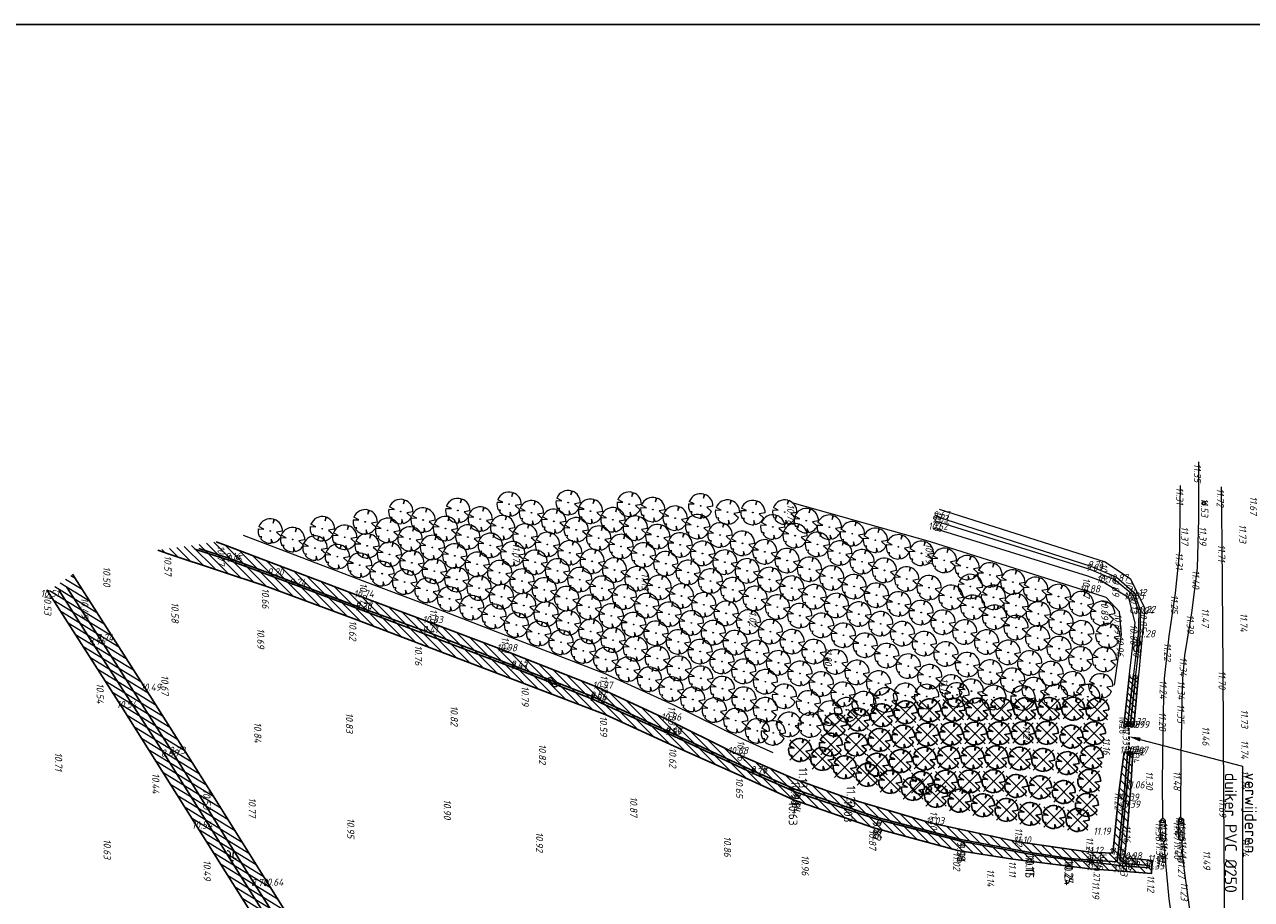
# Model space of a CAD drawing. Header units: metres. Extents: x 232614 to 233692, y 552964 to 554400.
# Tile 24 of 26: x 233177 to 233434, y 554218 to 554400. Entities that reach past the tile are written whole.
import ezdxf
from ezdxf import colors
from ezdxf.entities.mleader import LeaderData, LeaderLine
from ezdxf.math import Vec2, Vec3

# ---------------------------------------------------------------- set-up
doc = ezdxf.new("R2010")
doc.units = ezdxf.units.M
doc.linetypes.add('NLCS-HIDDEN', pattern=[4, 2, -2])
doc.layers.get('Defpoints').update_dxf_attribs({"color": 241})
for name, color, linetype, lineweight, true_color in [('B-WE-GR-BOOM_OP_BASIS_VAN_FOTO-S', 7, 'Continuous', 13, 0x165700), ('B-XX-AL-Hoogtecijfer-T', 7, 'Continuous', 18, 0xb8807a), ('T09_Insteek_sloot', 7, 'Continuous', 13, 0x164c00), ('T09_Insteek_sloot_OP_BASIS_VAN_FOTO-G', 7, 'Continuous', 13, 0x165700), ('V-Duikerhoogte BOB-T', 7, 'Continuous', 18, 0x0059b3), ('V-Q69_Duiker-S', 1, 'NLCS-HIDDEN', 35, 0xff0000), ('V-Waterpeilhoogte-T', 7, 'Continuous', 18, 0xb8807a), ('V-WE-GR-BOOM_OP_BASIS_VAN_FOTO-S', 7, 'Continuous', 25, 0x165700), ('V-WE-GW-WATERGANG_GREPPEL OPSCHONEN_WERK-A', 7, 'Continuous', 9, 0x00cc00), ('V-WE-GW-WATERGANG_INSTEEK-G', 7, 'CONTINUOUS-V', 25, 0x004c00)]:
    doc.layers.add(name, color=color, linetype=linetype, lineweight=lineweight, true_color=true_color)
for name, color, linetype, lineweight in [('Hoogtecijfer-T-UIT', 2, 'Continuous', 18), ('Q21_Lichtmast', 251, 'Continuous', 13), ('Q22_Paal VERVALLEN', 251, 'Continuous', 13), ('S05_Water', 144, 'Continuous', 13), ('T08_Kantbos', 210, 'Continuous', 13), ('V-S05_Water-S', 144, 'CONTINUOUS-V', 13), ('V-W11_Waterlijn-G', 144, 'CONTINUOUS-V', 25), ('V-WE-AL-T', 7, 'Continuous', 13), ('V-WE-GR-BOOM-G', 1, 'Continuous', 25), ('V-WE-GW-WATERGANG-WERK-A', 252, 'Continuous', 9), ('V01_Kantgeslverh', 251, 'Continuous', 13), ('V01_Kantgeslverh VERVALEN', 251, 'Continuous', 13), ('W11_Waterlijn', 142, 'Continuous', 13)]:
    doc.layers.add(name, color=color, linetype=linetype, lineweight=lineweight)
doc.styles.add('ISO', font='NLCS-ISO.ttf')
doc.styles.add('NLCS-ISO', font='NLCS-ISO.ttf', dxfattribs={"height": 1.8})
doc.styles.add('NLCS-ISO-ANNOTATIEF-T25', font='NLCS-ISO.ttf', dxfattribs={"height": 2.5})
doc.styles.get("Standard").update_dxf_attribs({"font": 'arial.ttf'})
doc.linetypes.add('CONTINUOUS-V', pattern='A,3.5,[24,NLCS.shx,S=0.5,R=0,X=0,Y=0],3.5', length=7)

# ---------------------------------------------------------------- blocks, each defined once
blk = doc.blocks.new('Q21_LICHTMAST')
at = {"color": 0}
for p, q in [((-0.5, 0.01), (-0.3, 0.01)), ((-0.35, 0.36), (-0.21, 0.22)), ((0.01, 0.5), (0.01, 0.3)), ((0.36, 0.35), (0.22, 0.21)), ((-0.22, -0.21), (-0.36, -0.35)), ((-0.01, -0.3), (-0.01, -0.5)), ((0.21, -0.22), (0.35, -0.36)), ((0.3, -0.01), (0.5, -0.01))]:
    blk.add_line(p, q, dxfattribs=at)
blk.add_circle((0, 0), 0.3, dxfattribs=at)
blk = doc.blocks.new('M02_GRONDSLAGPUNT')
blk.add_circle((0, 0), 0.5)
blk.add_attdef('1', (0.69, 0.6), '', height=1.3)
blk = doc.blocks.new('Q69_DUIKER_OPENING')
at = {"color": 0}
for p, q in [((-0.2, 0.34), (0, 0)), ((-0.2, -0.35), (0, 0)), ((0, 0), (0.52, 0)), ((1, 0), (1.5, 0)), ((1.9, 0), (2.3, 0))]:
    blk.add_line(p, q, dxfattribs=at)
blk = doc.blocks.new('S05')
for centre, start, end in [((-0.6, 0.04), 28.0726, 151.9276), ((0.6, 0.68), 208.0726, 331.9276), ((-0.6, -0.68), 28.0726, 151.9276), ((0.6, -0.04), 208.0726, 331.9276)]:
    blk.add_arc(centre, 0.68, start, end)
blk = doc.blocks.new('Q26_BOOM')
at = {"flags": 128}
for points in [[(-2.79, 0.5), (-1.48, 0.44), (-2.63, 1.05)], [(0.72, 2.74), (0.64, 1.8), (0.97, 2.66)], [(-2.19, -1.79), (-1.97, -1.36), (-2.47, -1.39)], [(0.56, -2.78), (0.24, -1.87), (0.2, -2.82)], [(2.83, -0.07), (1.44, -0.31), (2.53, -1.28)]]:
    blk.add_lwpolyline(points, dxfattribs=at)
blk.add_lwpolyline([(2.83, -0.07, 0.321944), (0.97, 2.66, 0.321944)], format="xyb", dxfattribs=at)
blk.add_circle((0, 0), 0.0844)
for start, end in [(169.749, 209.4302), (75.1844, 158.299), (219.2667, 274.1068), (281.3601, 333.2046)]:
    blk.add_arc((0, 0), 2.83, start, end)
blk = doc.blocks.new('V-SGR-BOOM_08')
at = {"ltscale": 20, "flags": 128}
for points in [[(-2.36, 0.43), (-1.25, 0.37), (-2.23, 0.89)], [(0.61, 2.32), (0.54, 1.53), (0.82, 2.25)], [(-1.86, -1.52), (-1.67, -1.15), (-2.09, -1.18)], [(0.47, -2.35), (0.2, -1.59), (0.17, -2.39)], [(2.4, -0.06), (1.22, -0.26), (2.14, -1.08)]]:
    blk.add_lwpolyline(points, dxfattribs=at)
blk.add_lwpolyline([(2.4, -0.06, 0.321944), (0.82, 2.25, 0.321944)], format="xyb", dxfattribs=at)
blk.add_circle((0, 0), 0.07)
at = {"ltscale": 20}
for start, end in [(169.749, 209.4302), (75.1844, 158.299), (219.2667, 274.1068), (281.3601, 333.2046)]:
    blk.add_arc((0, 0), 2.4, start, end, dxfattribs=at)
at = {"layer": 'V-WE-GR-BOOM-G'}
for p, q in [((-2.12, 2.12), (2.12, -2.12)), ((2.12, 2.12), (-2.12, -2.12))]:
    blk.add_line(p, q, dxfattribs=at)
blk = doc.blocks.new('Q22_PAAL')
at = {"color": 0}
blk.add_circle((0, 0), 0.3, dxfattribs=at)

msp = doc.modelspace()

# ---------------------------------------------------------------- hatches: boundary and pattern name
at = {"layer": 'V-WE-GW-WATERGANG-WERK-A'}
h = msp.add_hatch(dxfattribs=at)
h.set_pattern_fill('AGW-WERK_AANVULLEN-SO', color=256, scale=0.25, pattern_type=2)
h.set_pattern_definition([(315, (233138.5007, 553538.3838), (0.8838835, 0.8838835), [])])
h.paths.add_polyline_path([(233218.81, 554292.09), (233217.51, 554292.53), (233205.33, 554290.83), (233207.71, 554290.01), (233228.1, 554283.22), (233246.34, 554276.48), (233260.04, 554271.3), (233282.33, 554262.79), (233298.7, 554256.52), (233313.15, 554249.94), (233327.06, 554243.72), (233338.09, 554238.72), (233354.85, 554232.85), (233372.35, 554228.15), (233383.83, 554226.31), (233400, 554224.35), (233405.7, 554223.91), (233412.81, 554223.38), (233412.94, 554226.08), (233407.22, 554226.68), (233407.87, 554233.81), (233408.46, 554241.48), (233408.91, 554248.66), (233407.11, 554248.75), (233406.07, 554240.77), (233404.7, 554227.56), (233399.99, 554227.78), (233384.94, 554229.95), (233366.64, 554233.93), (233349.51, 554238.97), (233338.52, 554242.96), (233325.39, 554248.64), (233311.43, 554255.63), (233297.14, 554262.24), (233277.12, 554270.07), (233261.66, 554275.96), (233247.32, 554281.31)])
h = msp.add_hatch(dxfattribs=at)
h.set_pattern_fill('AGW-WERK_AANVULLEN-SO', color=256, scale=0.25, angle=13.5, pattern_type=2)
h.set_pattern_definition([(328.5, (233138.5007, 553538.3838), (0.6531232, 1.0658002), [])])
h.paths.add_polyline_path([(233319.85, 554155.87), (233310.48, 554154.37), (233297.07, 554153), (233273.5, 554149.25), (233262.42, 554166.57), (233259.92, 554171.98), (233254.14, 554180.19), (233242.39, 554198.71), (233228.38, 554221.17), (233202.79, 554261.82), (233187.51, 554285.8), (233182.4, 554282.19), (233197.77, 554258.22), (233213.51, 554233.06), (233231.96, 554203.81), (233243, 554186.99), (233254.22, 554169.27), (233260.97, 554158.2), (233269.32, 554145.32), (233272.1, 554143.13), (233274.69, 554143.39), (233276.93, 554145.31), (233285.39, 554147.19), (233290.01, 554147.56), (233319.78, 554151.04)])
at = {"layer": 'V-WE-GW-WATERGANG-WERK-A', "ltscale": 0.2}
h = msp.add_hatch(dxfattribs=at)
h.set_pattern_fill('AGW-WERK_AANVULLEN', color=256, scale=0.2, angle=90, style=0, pattern_type=2)
h.set_pattern_definition([(135, (0, 0), (-0.7071067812, -0.7071067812), [])])
edge = h.paths.add_edge_path()
edge.add_arc((233409.18, 554264.87), 0.948, 173.6723, 354.6568)
edge.add_line((233410.12, 554264.78), (233409.12, 554254.02))
edge.add_line((233409.12, 554254.02), (233407.03, 554254.07))
edge.add_line((233407.03, 554254.07), (233408.24, 554264.98))

# ---------------------------------------------------------------- linework, layer by layer
at = {"layer": 'Defpoints'}
msp.add_lwpolyline([(232867.83, 554400.49), (233536.33, 554400.49), (233536.33, 552964.49), (232867.83, 552964.49)], close=True, dxfattribs=at)
at = {"layer": 'T08_Kantbos'}
for points in [[(233405.06, 554262.68), (233406.56, 554273.23), (233406.12, 554277.96), (233403.34, 554280.95), (233398.83, 554282.37), (233366.66, 554292.53), (233337.77, 554300.73)], [(233223.13, 554293.98), (233248.55, 554284.28), (233263.04, 554278.88), (233277.92, 554273.08), (233298.63, 554265.07), (233312.87, 554258.59), (233327.39, 554251.44), (233333.71, 554248.61)]]:
    msp.add_lwpolyline(points, dxfattribs=at)
at = {"layer": 'T09_Insteek_sloot'}
for points in [[(233368.46, 554299.37), (233403.16, 554288.38), (233408.43, 554284.81), (233411.42, 554278.64), (233410.39, 554267.66)], [(233408.56, 554267.86), (233409.42, 554275.67), (233408.06, 554280.85), (233402.39, 554284.33), (233399.5, 554285.39), (233367.2, 554295.44)]]:
    msp.add_lwpolyline(points, dxfattribs=at)
at = {"layer": 'T09_Insteek_sloot', "flags": 128}
for points in [[(233408.24, 554264.98), (233408.38, 554266.24), (233408.56, 554267.86)], [(233410.39, 554267.66), (233410.24, 554266.05), (233410.12, 554264.78)]]:
    msp.add_lwpolyline(points, dxfattribs=at)
at = {"layer": 'T09_Insteek_sloot_OP_BASIS_VAN_FOTO-G'}
msp.add_lwpolyline([(233408.24, 554264.98, 1.008628), (233410.12, 554264.78)], format="xyb", dxfattribs=at)
at = {"layer": 'V-Q69_Duiker-S', "ltscale": 0.25}
msp.add_line((233408.05, 554251.94), (233408.07, 554251.11), dxfattribs=at)
at = {"layer": 'V-W11_Waterlijn-G', "flags": 128}
for points in [[(233213.91, 554291.18), (233220.12, 554289.13), (233228.99, 554285.88), (233247.38, 554278.93), (233261.33, 554273.84), (233279.85, 554266.62), (233296.41, 554260.15), (233312.12, 554252.92), (233329.89, 554244.61), (233338.71, 554240.81), (233355.57, 554235.05), (233373, 554230.46), (233387.5, 554227.74), (233395.75, 554226.49), (233400.34, 554226.14), (233405.63, 554225.77), (233407.04, 554238.88), (233407.83, 554248.32), (233408.32, 554248.36), (233407.28, 554237.4), (233406.23, 554226.18), (233407.3, 554225.43), (233412.42, 554225.01), (233412.35, 554224.55), (233406.78, 554224.94), (233399.83, 554225.77), (233395.67, 554226.18), (233387.43, 554227.37), (233372.98, 554230.09), (233355.41, 554234.66), (233338.56, 554240.35), (233329.68, 554244.22), (233311.9, 554252.55), (233296.26, 554259.69), (233279.69, 554266.25), (233247.26, 554278.59), (233233.61, 554283.74), (233220.36, 554288.66), (233213.06, 554291.04)], [(233186.24, 554283.17), (233193.34, 554272.19), (233208.38, 554248.65), (233225.55, 554221.06), (233236.11, 554204.55), (233254.02, 554176.48), (233264.74, 554159.33), (233272.83, 554145.74), (233272.18, 554145.32), (233263.45, 554158.67), (233252.45, 554176.03), (233234.66, 554203.65), (233206.78, 554248.1), (233191.66, 554271.45), (233184.74, 554282.41)], [(233409.06, 554264.89), (233407.84, 554254.69), (233408.42, 554254.65), (233409.54, 554264.74)]]:
    msp.add_lwpolyline(points, dxfattribs=at)
at = {"layer": 'V-WE-GW-WATERGANG_GREPPEL OPSCHONEN_WERK-A'}
msp.add_arc((233409.31, 554264.87), 0.245, 174.1645, 354.1645, dxfattribs=at)
at = {"layer": 'V-WE-GW-WATERGANG_INSTEEK-G', "flags": 128}
for points in [[(233217.51, 554292.53), (233218.81, 554292.09), (233247.32, 554281.31), (233261.66, 554275.96), (233277.12, 554270.07), (233297.14, 554262.24), (233311.43, 554255.63), (233325.39, 554248.64), (233338.52, 554242.96), (233349.51, 554238.97), (233366.64, 554233.93), (233384.94, 554229.95), (233399.99, 554227.78), (233404.7, 554227.56), (233406.07, 554240.77), (233407.11, 554248.75), (233408.91, 554248.66), (233408.46, 554241.48), (233407.87, 554233.81), (233407.25, 554227.04), (233407.55, 554226.64), (233412.94, 554226.08), (233412.81, 554223.38), (233405.7, 554223.91), (233400, 554224.35), (233383.83, 554226.31), (233372.35, 554228.15), (233354.85, 554232.85), (233338.09, 554238.72), (233327.06, 554243.72), (233313.15, 554249.94), (233298.7, 554256.52), (233282.33, 554262.79), (233260.04, 554271.3), (233246.34, 554276.48), (233228.1, 554283.22), (233207.71, 554290.01), (233205.33, 554290.83)], [(233187.51, 554285.8), (233190.44, 554281.23), (233202.79, 554261.82), (233215.86, 554241.2), (233228.38, 554221.17), (233242.39, 554198.71), (233254.14, 554180.19), (233259.92, 554171.98), (233262.42, 554166.57), (233273.5, 554149.25), (233297.07, 554153), (233310.48, 554154.37), (233319.85, 554155.87)], [(233319.78, 554151.04), (233316.93, 554150.71), (233290.01, 554147.56), (233285.39, 554147.19), (233276.93, 554145.31), (233274.69, 554143.39), (233272.1, 554143.13), (233271.05, 554143.95), (233269.32, 554145.32), (233260.97, 554158.2), (233254.22, 554169.27), (233243, 554186.99), (233231.96, 554203.81), (233213.51, 554233.06), (233197.77, 554258.22), (233182.62, 554281.81), (233182.18, 554282.56)], [(233410.12, 554264.78), (233409.12, 554254.02), (233407.03, 554254.07), (233408.24, 554264.98)]]:
    msp.add_lwpolyline(points, dxfattribs=at)
at = {"layer": 'V01_Kantgeslverh'}
for points in [[(233422.61, 554309.22), (233422.62, 554297.38), (233422.32, 554287.03), (233421.14, 554277.71), (233420.26, 554272.25)], [(233416.52, 554272.85), (233417.84, 554281.83), (233418.75, 554290.71), (233418.77, 554300.15), (233418.85, 554304.29)]]:
    msp.add_lwpolyline(points, dxfattribs=at)
at = {"layer": 'V01_Kantgeslverh VERVALEN'}
for points in [[(233428.47, 554169.25), (233428.36, 554182.98), (233428.11, 554211.56), (233427.91, 554239.45), (233427.74, 554266), (233427.57, 554292.34), (233427.4, 554304.05)], [(233422.32, 554287.03), (233421.14, 554277.71), (233419.71, 554268.82), (233419.26, 554263.95), (233419.15, 554259.01), (233418.93, 554247.7), (233418.86, 554235.63), (233418.88, 554235.14)], [(233415.2, 554234.97), (233415.08, 554242.58), (233415.33, 554257.39), (233415.49, 554264.06), (233416.52, 554272.85)], [(233415.36, 554229.96), (233414.72, 554230.43), (233414.61, 554234.43), (233415.2, 554234.97)], [(233415.2, 554234.97), (233415.65, 554234.46), (233415.71, 554230.45), (233415.36, 554229.96)], [(233419.13, 554230.1), (233418.5, 554230.6), (233418.42, 554234.61), (233418.88, 554235.14)], [(233418.88, 554235.14), (233419.46, 554234.66), (233419.54, 554230.65), (233419.13, 554230.1)], [(233417.44, 554211.33), (233416.53, 554218.08), (233415.36, 554229.96)], [(233419.13, 554230.1), (233419.3, 554226.6), (233419.88, 554221.9), (233421.28, 554211.79)]]:
    msp.add_lwpolyline(points, dxfattribs=at)
at = {"layer": 'W11_Waterlijn'}
for points in [[(233409.87, 554267.72), (233410.46, 554272.99), (233410.55, 554278.05), (233409.32, 554281.79), (233405.42, 554285.17), (233400.21, 554287.43), (233367.96, 554297.8)], [(233367.67, 554296.97), (233399.93, 554286.86), (233405.19, 554284.63), (233408.91, 554281.59), (233410.14, 554277.84), (233410.04, 554273.02), (233409.41, 554267.77)]]:
    msp.add_lwpolyline(points, dxfattribs=at)
at = {"layer": 'W11_Waterlijn', "flags": 128}
for points in [[(233409.41, 554267.77), (233409.22, 554266.16), (233409.06, 554264.89)], [(233409.55, 554264.84), (233409.87, 554267.72)]]:
    msp.add_lwpolyline(points, dxfattribs=at)

# ---------------------------------------------------------------- block references
at = {"layer": 'B-WE-GR-BOOM_OP_BASIS_VAN_FOTO-S', "xscale": 0.9, "yscale": 0.9}
for p in [(233278.66, 554300.41), (233291.01, 554300.74), (233303.75, 554300.42), (233318.67, 554300.06), (233256.04, 554298.89), (233267.96, 554299.09), (233283.33, 554298.63), (233295.68, 554298.95), (233308.68, 554299.28), (233313.35, 554297.5), (233324.27, 554298.77), (233329.58, 554298.67), (233336.22, 554298.77), (233239.67, 554295.29), (233248.63, 554296.73), (233253.31, 554294.95), (233260.71, 554297.11), (233265.38, 554295.32), (233272.64, 554297.31), (233277.31, 554295.52), (233288, 554296.84), (233292.68, 554295.08), (233300.35, 554297.17), (233305.03, 554295.41), (233318.03, 554295.74), (233333.73, 554295.66), (233340.72, 554296.98), (233345.53, 554295.62), (233228.8, 554294.82), (233233.47, 554293.03), (233244.34, 554293.51), (233257.98, 554293.17), (233270.06, 554293.56), (233281.99, 554293.76), (233297.37, 554293.33), (233309.71, 554293.66), (233322.71, 554293.99), (233338.39, 554293.84), (233350.34, 554294.25), (233355.15, 554292.89), (233238.14, 554291.25), (233249.02, 554291.72), (233253.69, 554289.94), (233262.65, 554291.38), (233274.74, 554291.82), (233279.43, 554290.07), (233286.67, 554292.02), (233291.36, 554290.27), (233302.05, 554291.59), (233306.73, 554289.81), (233314.4, 554291.92), (233319.07, 554290.14), (233327.4, 554292.25), (233332.07, 554290.47), (233343.05, 554292.03), (233347.71, 554290.22), (233359.96, 554291.52), (233364.77, 554290.16), (233242.81, 554289.47), (233247.48, 554287.68), (233258.37, 554288.18), (233267.33, 554289.62), (233272.01, 554287.87), (233284.1, 554288.29), (233296.03, 554288.49), (233311.39, 554288), (233323.73, 554288.32), (233336.73, 554288.65), (233352.37, 554288.41), (233369.55, 554288.69), (233252.16, 554285.92), (233263.05, 554286.43), (233267.74, 554284.69), (233276.7, 554286.13), (233288.76, 554286.48), (233293.42, 554284.66), (233300.69, 554286.68), (233305.35, 554284.86), (233316.05, 554286.18), (233328.39, 554286.51), (233333.05, 554284.7), (233341.39, 554286.84), (233346.05, 554285.03), (233357.04, 554286.61), (233361.7, 554284.8), (233374.32, 554287.18), (233379.08, 554285.67), (233256.85, 554284.18), (233261.53, 554282.43), (233272.41, 554282.91), (233281.37, 554284.35), (233286.03, 554282.54), (233298.08, 554282.85), (233310.01, 554283.05), (233320.71, 554284.37), (233325.37, 554282.56), (233337.71, 554282.89), (233350.71, 554283.22), (233366.36, 554283), (233383.85, 554284.17), (233388.62, 554282.66), (233266.21, 554280.65), (233277.07, 554281.09), (233290.69, 554280.72), (233302.74, 554281.05), (233314.67, 554281.25), (233330.03, 554280.76), (233342.37, 554281.09), (233355.38, 554281.42), (233360.04, 554279.61), (233370.93, 554280.98), (233393.39, 554281.15), (233398.15, 554279.65), (233270.87, 554278.84), (233275.53, 554277.02), (233281.73, 554279.28), (233286.39, 554277.47), (233295.35, 554278.91), (233300.01, 554277.1), (233307.41, 554279.24), (233312.07, 554277.44), (233319.33, 554279.44), (233324, 554277.64), (233334.69, 554278.95), (233339.36, 554277.15), (233347.04, 554279.28), (233351.7, 554277.48), (233364.7, 554277.81), (233375.49, 554278.91), (233402.6, 554277.63), (233280.19, 554275.21), (233291.05, 554275.66), (233304.67, 554275.3), (233316.73, 554275.63), (233328.66, 554275.83), (233343.93, 554275.13), (233356.27, 554275.46), (233369.27, 554275.79), (233380.04, 554276.84), (233384.54, 554274.67), (233284.85, 554273.41), (233295.71, 554273.86), (233300.38, 554272.05), (233309.34, 554273.49), (233321.3, 554273.61), (233333.23, 554273.81), (233348.48, 554273.06), (233360.82, 554273.39), (233373.82, 554273.72), (233389.03, 554272.47), (233403.69, 554272.97), (233289.51, 554271.6), (233294.17, 554269.8), (233305.04, 554270.25), (233314, 554271.69), (233318.57, 554269.67), (233325.85, 554271.54), (233330.4, 554269.47), (233337.78, 554271.74), (233342.33, 554269.67), (233353.03, 554270.99), (233365.37, 554271.32), (233378.38, 554271.64), (233382.88, 554269.48), (233393.52, 554270.26), (233298.84, 554267.99), (233309.61, 554268.23), (233323.12, 554267.6), (233334.91, 554267.31), (233346.84, 554267.51), (233357.54, 554268.83), (233369.88, 554269.15), (233374.37, 554266.95), (233387.37, 554267.28), (233398.04, 554268.12), (233402.99, 554268.02), (233303.41, 554265.97), (233314.16, 554266.16), (233327.67, 554265.53), (233339.4, 554265.1), (233351.33, 554265.3), (233362.03, 554266.62), (233366.51, 554264.41), (233379.11, 554265.37), (233391.86, 554265.07), (233307.96, 554263.9), (233312.51, 554261.83), (233318.71, 554264.08), (233323.22, 554261.92), (233332.18, 554263.37), (233343.89, 554262.89), (233355.82, 554263.09), (233371.03, 554262.27), (233383.82, 554263.68), (233388.3, 554261.71), (233396.38, 554262.93), (233402.21, 554262.5), (233317.02, 554259.67), (233327.71, 554259.72), (233336.16, 554260.34), (233348.4, 554260.75), (233357.28, 554259.56), (233361.42, 554260.51), (233365.86, 554260.29), (233372.22, 554260.62), (233375.21, 554261.38), (233379.91, 554260.08), (233385.96, 554260), (233392.82, 554260.24), (233399.5, 554260.24), (233321.51, 554257.46), (233332.2, 554257.51), (233341.16, 554258.95), (233345.67, 554256.81), (233349.12, 554257.52), (233352.75, 554258.81), (233325.99, 554255.25), (233337.12, 554254.45), (233341.55, 554254.34), (233330.51, 554253.11), (233333.83, 554252.7)]:
    msp.add_blockref('Q26_BOOM', p, dxfattribs=at)
at = {"layer": 'B-WE-GR-BOOM_OP_BASIS_VAN_FOTO-S', "xscale": 0.9, "yscale": 0.9, "rotation": 357.3154792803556}
for p in [(233374.99, 554283.24), (233379.81, 554280.98), (233384.5, 554279.25), (233389.19, 554277.52), (233393.88, 554275.79), (233398.23, 554273.57)]:
    msp.add_blockref('Q26_BOOM', p, dxfattribs=at)
at = {"layer": 'Q21_Lichtmast'}
msp.add_blockref('Q21_LICHTMAST', (233423.72, 554300.61), dxfattribs=at)
at = {"layer": 'Q22_Paal VERVALLEN'}
for p in [(233415.09, 554234.23), (233418.86, 554234.44)]:
    msp.add_blockref('Q22_PAAL', p, dxfattribs=at)
at = {"layer": 'S05_Water', "rotation": 265.250822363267}
msp.add_blockref('S05', (233409.8, 554270.88), dxfattribs=at)
at = {"layer": 'V-Duikerhoogte BOB-T'}
ref = msp.add_blockref('M02_GRONDSLAGPUNT', (233407.98, 554254.64), dxfattribs=dict(at, xscale=0.9, yscale=0.9, zscale=0.9, rotation=270))
ref.add_attrib('M02_GRONDSLAGPUNT', '10.28', (233406.1, 554256.19), dxfattribs={"layer": '0', "color": 0, "height": 1.35, "rotation": 270, "style": 'ISO'})
ref = msp.add_blockref('M02_GRONDSLAGPUNT', (233408.14, 554248.41), dxfattribs=dict(at, xscale=0.9, yscale=0.9, zscale=0.9, rotation=270))
ref.add_attrib('M02_GRONDSLAGPUNT', '10.34', (233408.93, 554250.11), dxfattribs={"layer": '0', "color": 0, "height": 1.35, "rotation": 270, "style": 'ISO'})
at = {"layer": 'V-Q69_Duiker-S'}
for p, rotation in [((233407.98, 554254.64), 271.5548893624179), ((233408.15, 554248.41), 91.55488936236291)]:
    msp.add_blockref('Q69_DUIKER_OPENING', p, dxfattribs=dict(at, rotation=rotation))
at = {"layer": 'V-S05_Water-S'}
for p, rotation in [((233287.75, 554263.27), 338.8930049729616), ((233220.75, 554227.26), 303.5764973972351)]:
    msp.add_blockref('S05', p, dxfattribs=dict(at, rotation=rotation))
at = {"layer": 'V-Waterpeilhoogte-T'}
ref = msp.add_blockref('M02_GRONDSLAGPUNT', (233400.19, 554225.92), dxfattribs=dict(at, xscale=0.9, yscale=0.9, zscale=0.9, rotation=270))
ref.add_attrib('M02_GRONDSLAGPUNT', '10.27', (233400.73, 554225.3), dxfattribs={"layer": '0', "color": 0, "height": 1.35, "rotation": 270, "style": 'ISO'})
at = {"layer": 'V-WE-GR-BOOM_OP_BASIS_VAN_FOTO-S'}
for p in [(233361.48, 554256.99), (233366.46, 554257.38), (233371.46, 554257.52), (233376.46, 554257.56), (233381.46, 554257.6), (233386.46, 554257.65), (233391.46, 554257.69), (233396.46, 554257.73), (233401.51, 554257.55), (233346.73, 554254.35), (233351.6, 554255.48), (233356.52, 554256.36), (233360.99, 554251.91), (233365.97, 554252.34), (233370.96, 554252.51), (233375.96, 554252.56), (233380.96, 554252.6), (233385.96, 554252.64), (233390.96, 554252.69), (233396.09, 554251.89), (233400.81, 554252.6), (233339.42, 554249.12), (233345.86, 554250.26), (233351.13, 554250.26), (233356.04, 554251.22), (233344.06, 554247.27), (233360.43, 554246.81), (233365.4, 554247.3), (233370.4, 554247.51), (233375.4, 554247.55), (233380.4, 554247.59), (233385.33, 554247.32), (233390.2, 554247.04), (233400.31, 554247.62), (233348.75, 554245.53), (233353.48, 554243.93), (233355.48, 554246.05), (233395.27, 554246.38), (233358.26, 554242.46), (233364.83, 554242.24), (233369.83, 554242.5), (233374.83, 554242.55), (233379.83, 554242.59), (233384.57, 554241.61), (233389.57, 554241.33), (233399.81, 554242.65), (233363.04, 554241), (233367.82, 554239.53), (233394.5, 554240.34), (233372.72, 554238.53), (233377.63, 554237.58), (233382.54, 554236.63), (233399.32, 554237.67), (233387.46, 554235.78), (233392.42, 554235.14), (233397.38, 554234.51)]:
    msp.add_blockref('V-SGR-BOOM_08', p, dxfattribs=at)

# ---------------------------------------------------------------- texts
at = {"layer": 'B-XX-AL-Hoogtecijfer-T', "style": 'NLCS-ISO', "oblique": 13.5}
for s, p in [('11.35', (233421.65, 554308.88)), ('11.31', (233417.97, 554303.94)), ('11.72', (233426.44, 554303.7)), ('11.53', (233423.15, 554301.65)), ('11.67', (233433.37, 554302.05)), ('10.78', (233336.73, 554300.37)), ('10.68', (233367.42, 554299.01)), ('10.77', (233217.78, 554291.74)), ('11.07', (233279.44, 554292.26)), ('10.79', (233365.61, 554292.19)), ('10.57', (233206.68, 554289.67)), ('10.82', (233402.12, 554288.02)), ('10.50', (233193.92, 554287.37)), ('11.13', (233306.35, 554286.03)), ('11.40', (233421.33, 554286.68)), ('10.66', (233227.06, 554282.85)), ('10.97', (233247.52, 554283.94)), ('10.67', (233398.47, 554285.02)), ('9.89', (233404.58, 554284.82)), ('10.91', (233407.48, 554284.47)), ('10.53', (233181.59, 554281.47)), ('10.49', (233189.35, 554280.89)), ('10.89', (233402.29, 554280.59)), ('10.13', (233408.37, 554281.44)), ('10.58', (233208.17, 554279.92)), ('11.01', (233262.16, 554278.53)), ('11.02', (233328.84, 554278.72)), ('10.89', (233405.07, 554277.61)), ('10.85', (233410.38, 554278.29)), ('11.47', (233423.3, 554278.71)), ('10.62', (233245.3, 554276.11)), ('10.86', (233408.38, 554275.3)), ('10.69', (233226.08, 554274.48)), ('11.11', (233277.13, 554272.73)), ('10.96', (233405.51, 554272.87)), ('10.30', (233409.01, 554272.67)), ('10.76', (233258.99, 554270.94)), ('11.00', (233344.59, 554270.55)), ('11.22', (233415.42, 554271.51)), ('11.34', (233418.71, 554268.47)), ('10.67', (233206.06, 554264.72)), ('11.17', (233297.76, 554264.72)), ('11.70', (233426.79, 554265.65)), ('10.54', (233192.54, 554263.04)), ('10.79', (233281.28, 554262.45)), ('11.11', (233368.8, 554264.06)), ('10.82', (233266.47, 554258.34)), ('11.03', (233311.92, 554258.24)), ('11.28', (233414.36, 554257.02)), ('11.35', (233418.19, 554258.66)), ('10.84', (233225.45, 554254.9)), ('10.83', (233244.58, 554256.87)), ('10.59', (233297.65, 554256.18)), ('10.33', (233406.81, 554254.34)), ('11.24', (233385.96, 554254.24)), ('11.16', (233402.68, 554251.76)), ('11.46', (233423.42, 554254.03)), ('10.82', (233284.88, 554250.36)), ('10.62', (233312.11, 554249.57)), ('10.96', (233326.35, 554251.08)), ('11.74', (233431.52, 554251.17)), ('10.71', (233183.86, 554248.59)), ('10.44', (233204.17, 554244.28)), ('11.30', (233411.62, 554244.68)), ('11.48', (233417.42, 554244.73)), ('10.65', (233326.02, 554243.36)), ('10.53', (233214.83, 554240.86)), ('10.77', (233224.3, 554239.17)), ('10.87', (233303.94, 554239.37)), ('11.22', (233405.11, 554240.42)), ('11.69', (233426.94, 554239.09)), ('10.95', (233244.87, 554234.9)), ('11.20', (233366.59, 554236.34)), ('10.87', (233353.82, 554232.49)), ('11.32', (233384.36, 554232.88)), ('11.16', (233406.98, 554233.44)), ('10.63', (233194.02, 554230.52)), ('10.86', (233323.53, 554231.09)), ('11.27', (233399.17, 554230.98)), ('11.33', (233414.4, 554229.61)), ('11.38', (233418.16, 554229.74)), ('11.74', (233431.7, 554230.77)), ('10.49', (233214.88, 554226.13)), ('10.96', (233339.76, 554227.17)), ('11.02', (233371.39, 554227.8)), ('11.03', (233406.3, 554226.69)), ('11.49', (233423.62, 554228.17)), ('11.14', (233378.47, 554224.26)), ('11.11', (233383.03, 554225.96)), ('11.19', (233400.43, 554221.7)), ('11.12', (233411.93, 554223.03)), ('11.23', (233418.92, 554221.55))]:
    msp.add_text(s, height=1.5, rotation=270, dxfattribs=at).set_placement(p)
at = {"layer": 'Hoogtecijfer-T-UIT', "style": 'NLCS-ISO', "oblique": 13.5}
for s, p in [('9.63', (233366.85, 554296.61)), ('9.67', (233367.14, 554297.44)), ('10.62', (233366.16, 554295.07)), ('9.16', (233219.36, 554288.77)), ('9.15', (233219.6, 554288.32)), ('9.69', (233399.09, 554286.5)), ('9.71', (233399.47, 554287.09)), ('9.20', (233228.17, 554285.54)), ('9.24', (233232.75, 554283.4)), ('10.74', (233401.32, 554283.98)), ('9.87', (233404.37, 554284.28)), ('10.51', (233180.85, 554281.04)), ('10.74', (233246.25, 554280.96)), ('10.88', (233397.79, 554282.01)), ('10.12', (233407.95, 554281.24)), ('9.30', (233246.44, 554278.25)), ('9.28', (233246.55, 554278.58)), ('10.85', (233407.01, 554280.5)), ('10.24', (233409.07, 554277.49)), ('10.22', (233409.51, 554277.7)), ('9.41', (233260.55, 554273.5)), ('10.83', (233260.63, 554275.6)), ('8.76', (233190.82, 554271.08)), ('8.74', (233192.48, 554271.83)), ('10.28', (233409.42, 554272.63)), ('10.98', (233276.08, 554269.72)), ('9.43', (233278.83, 554265.91)), ('9.47', (233278.99, 554266.28)), ('10.49', (233201.7, 554261.48)), ('10.97', (233296.11, 554261.9)), ('10.54', (233196.7, 554257.88)), ('9.54', (233295.4, 554259.35)), ('9.54', (233295.55, 554259.81)), ('10.86', (233310.38, 554255.26)), ('10.88', (233405.98, 554253.7)), ('10.32', (233407.38, 554254.3)), ('10.99', (233408.07, 554253.68)), ('9.59', (233311.07, 554252.21)), ('9.62', (233311.29, 554252.56)), ('8.68', (233205.94, 554247.73)), ('8.73', (233207.56, 554248.29)), ('10.68', (233324.34, 554248.27)), ('11.03', (233406.15, 554248.4)), ('10.49', (233406.74, 554247.97)), ('10.42', (233407.24, 554248.01)), ('10.97', (233407.88, 554248.32)), ('9.77', (233328.86, 554243.88)), ('9.78', (233329.05, 554244.26)), ('11.06', (233407.49, 554241.11)), ('10.39', (233405.99, 554238.54)), ('10.39', (233406.23, 554237.06)), ('10.54', (233212.44, 554232.72)), ('11.03', (233365.69, 554233.58)), ('11.10', (233384.07, 554229.6)), ('11.19', (233400.65, 554231.43)), ('11.12', (233399.11, 554227.43)), ('11.16', (233403.81, 554227.19)), ('10.16', (233398.86, 554225.4)), ('10.15', (233399.37, 554225.8)), ('10.17', (233404.68, 554225.42)), ('10.29', (233405.18, 554225.84)), ('10.30', (233405.75, 554224.59)), ('10.26', (233406.25, 554225.06)), ('10.98', (233406.51, 554226.29)), ('10.34', (233411.35, 554224.66)), ('11.06', (233411.97, 554225.71)), ('11.16', (233399.11, 554223.99)), ('11.09', (233404.73, 554223.57)), ('10.35', (233411.31, 554224.21)), ('8.70', (233224.72, 554220.7)), ('10.64', (233227.31, 554220.8))]:
    msp.add_text(s, height=1.5, dxfattribs=at).set_placement(p)
for s, p in [('11.37', (233418.99, 554295.76)), ('11.39', (233422.79, 554295.76)), ('11.73', (233431.1, 554296.19)), ('11.31', (233417.87, 554290.36)), ('11.71', (233426.7, 554291.99)), ('11.25', (233416.87, 554281.49)), ('11.39', (233420.17, 554277.37)), ('11.74', (233431.32, 554277.71)), ('11.24', (233414.5, 554263.71)), ('11.34', (233418.27, 554263.6)), ('11.73', (233431.49, 554257.56)), ('11.74', (233431.6, 554244.84)), ('10.90', (233265.03, 554238.8)), ('11.38', (233413.65, 554234.07)), ('11.38', (233414.23, 554234.61)), ('11.42', (233414.65, 554234.11)), ('11.47', (233417.43, 554234.26)), ('11.45', (233417.88, 554234.8)), ('11.39', (233417.89, 554235.29)), ('11.48', (233418.45, 554234.3)), ('10.92', (233284.27, 554231.99)), ('11.34', (233413.72, 554230.08)), ('11.34', (233414.72, 554230.1)), ('11.40', (233417.51, 554230.25)), ('11.41', (233418.63, 554230.3)), ('11.27', (233418.34, 554226.25))]:
    msp.add_text(s, height=1.5, rotation=270, dxfattribs=at).set_placement(p)
at = {"layer": 'Hoogtecijfer-T-UIT', "style": 'NLCS-ISO'}
for s, p in [('11.13', (233339.15, 554245.43)), ('10.90', (233337.49, 554242.62)), ('11.22', (233349.16, 554241.68)), ('9.84', (233337.7, 554239.99)), ('9.84', (233337.85, 554240.46)), ('10.63', (233337.06, 554238.35)), ('11.03', (233348.56, 554238.62)), ('9.82', (233354.59, 554234.31)), ('9.86', (233354.73, 554234.69)), ('9.96', (233372.14, 554229.73)), ('9.98', (233372.17, 554230.11)), ('10.15', (233386.47, 554227.03)), ('10.17', (233386.55, 554227.39)), ('10.24', (233394.6, 554225.83)), ('10.25', (233394.71, 554226.15))]:
    msp.add_text(s, height=1.8, rotation=270, dxfattribs=at).set_placement(p)

# ---------------------------------------------------------------- leaders
at = {"layer": 'V-WE-AL-T'}
ml = msp.add_multileader_mtext('Standard', dxfattribs=at)
ml.set_content('verwijderen\\Pduiker PVC %%C250', color=256, style='NLCS-ISO-ANNOTATIEF-T25')
ml.set_leader_properties(color=256, linetype='ByLayer', lineweight=13)
ml.build(insert=Vec2(0, 0))
ml.multileader.update_dxf_attribs({"text_left_attachment_type": 6, "text_right_attachment_type": 6, "dogleg_length": 0.5, "arrow_head_size": 2.5})
ctx = ml.context
ctx.base_point, ctx.char_height, ctx.arrow_head_size, ctx.landing_gap_size, ctx.plane_origin, ctx.plane_x_axis, ctx.plane_y_axis = Vec3(233431.79, 554245.25), 2.5, 2.5, 0.9, Vec3(233431.92, 554285.4), Vec3(0, -1), Vec3(1, 0)
ctx.left_attachment, ctx.right_attachment = 6, 6
notes = []
notes.append((ctx, [(1, (1, 1, 0), (233431.79, 554245.75), (0, -1), 0.5, [(0, [(233408.05, 554251.94)], 0, [])])]))
ctx.mtext.insert, ctx.mtext.text_direction, ctx.mtext.rotation, ctx.mtext.flow_direction = Vec3(233434.79, 554244.35), Vec3(0, -1), 4.712389, 5
for ctx, leaders in notes:
    for number, flags, end, landing, length, lines in leaders:
        leader = LeaderData()
        leader.index, (leader.has_last_leader_line, leader.has_dogleg_vector, leader.attachment_direction) = number, flags
        leader.last_leader_point, leader.dogleg_vector, leader.dogleg_length = Vec3(end), Vec3(landing), length
        for number, points, colour, breaks in lines:
            line = LeaderLine()
            line.index, line.vertices, line.color, line.breaks = number, Vec3.list(points), colors.encode_raw_color(colour), breaks
            leader.lines.append(line)
        ctx.leaders.append(leader)

doc.saveas('drawing.dxf')
